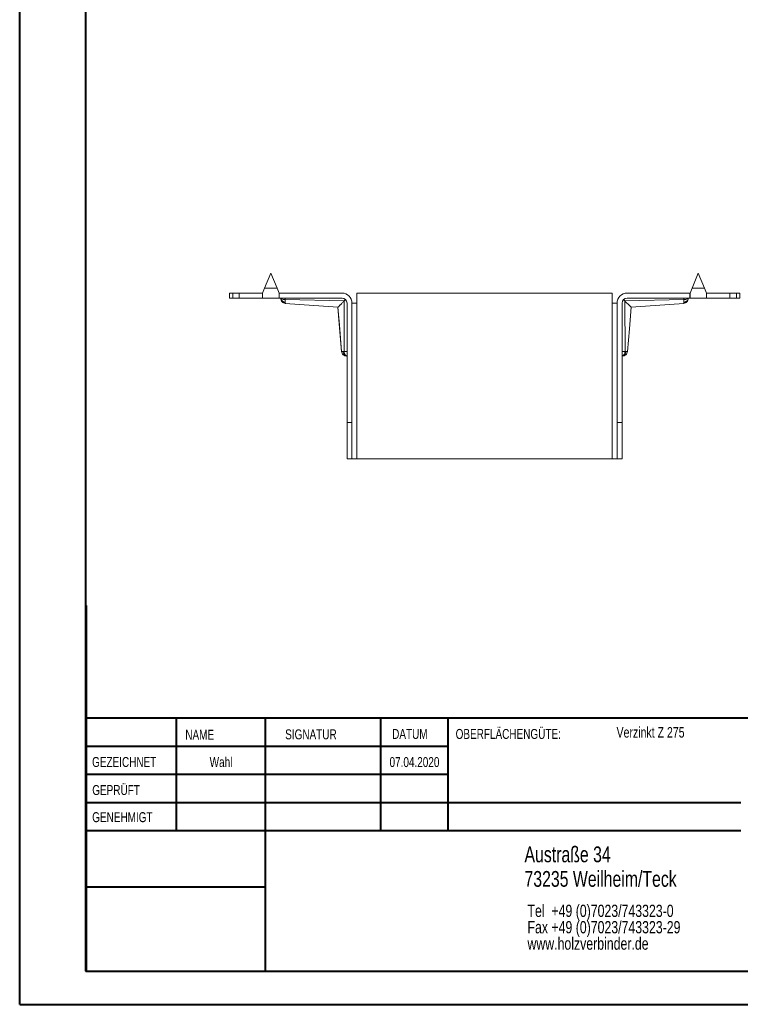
# Model space of a CAD drawing. Header units: millimetres. Extents: x 0 to 210, y 0 to 297.
# Tile 1 of 9: x 0 to 109, y 0 to 149. Entities that reach past the tile are written whole.
import ezdxf

# ---------------------------------------------------------------- set-up
doc = ezdxf.new("R2010")
doc.units = ezdxf.units.MM
doc.styles.add('SLDTEXTSTYLE0', font='TXT', dxfattribs={"width": 0.75})

# ---------------------------------------------------------------- blocks, each defined once
blk = doc.blocks.new('SW_NOTE_0')
at = {"color": 0, "linetype": 'Continuous', "lineweight": 0, "char_height": 1.8521, "attachment_point": 1, "style": 'SLDTEXTSTYLE0'}
for s, insert in [('Tel  +49 (0)7023/743323-0', (0, 2.39)), ('Fax +49 (0)7023/743323-29', (0, -0.08)), ('www.holzverbinder.de', (0, -2.55))]:
    blk.add_mtext(s, dxfattribs=dict(at, insert=insert))

msp = doc.modelspace()

# ---------------------------------------------------------------- linework, layer by layer
at = {"color": 7, "linetype": 'Continuous', "lineweight": 40}
for p, q in [((0.08, 0.21), (0.08, 297.21)), ((10.08, 5.21), (10.08, 292.21)), ((10.11, 60.37), (10.11, 5.12)), ((205.08, 43.37), (10.11, 43.37)), ((23.71, 43.37), (23.71, 26.37)), ((37.1, 43.37), (37.1, 5.12)), ((54.51, 43.37), (54.51, 26.37)), ((64.71, 26.37), (64.71, 43.37)), ((64.71, 39.1), (10.11, 39.1)), ((64.71, 34.87), (10.11, 34.87)), ((108.91, 30.62), (10.11, 30.62)), ((108.91, 26.37), (10.11, 26.37)), ((37.1, 17.87), (10.11, 17.87)), ((10.11, 13.71), (10.08, 13.71)), ((10.11, 9.46), (10.08, 9.46)), ((10.08, 5.21), (205.08, 5.21)), ((0.08, 0.21), (210.08, 0.21))]:
    msp.add_line(p, q, dxfattribs=at)
at = {"color": 7, "linetype": 'Continuous', "lineweight": 15}
for p, q in [((37.04, 108.23), (37.97, 110.48)), ((37.97, 110.48), (38.91, 108.23)), ((101.54, 108.23), (102.47, 110.48)), ((102.47, 110.48), (103.41, 108.23)), ((31.72, 107.48), (31.72, 106.73)), ((31.72, 107.48), (32.22, 107.48)), ((31.72, 106.73), (31.72, 107.48)), ((32.22, 106.73), (32.22, 107.48)), ((32.22, 107.48), (33.22, 107.48)), ((33.22, 107.48), (33.22, 106.73)), ((33.22, 107.48), (36.72, 107.48)), ((36.72, 106.73), (36.72, 107.48)), ((36.72, 107.48), (36.73, 107.48)), ((37.04, 108.23), (36.73, 107.48)), ((36.73, 107.48), (36.73, 106.73)), ((38.91, 108.23), (37.04, 108.23)), ((39.22, 107.48), (38.91, 108.23)), ((39.22, 107.48), (39.22, 106.73)), ((48.72, 107.48), (39.22, 107.48)), ((39.22, 106.73), (39.22, 107.48)), ((39.22, 107.48), (39.22, 107.48)), ((50.97, 107.48), (50.97, 105.98)), ((89.47, 107.48), (50.97, 107.48)), ((89.47, 105.98), (89.47, 107.48)), ((101.22, 107.48), (91.72, 107.48)), ((101.22, 106.73), (101.22, 107.48)), ((101.22, 107.48), (101.23, 107.48)), ((101.54, 108.23), (101.23, 107.48)), ((101.23, 107.48), (101.23, 106.73)), ((103.41, 108.23), (101.54, 108.23)), ((103.72, 107.48), (103.41, 108.23)), ((103.72, 107.48), (103.72, 106.73)), ((103.72, 107.48), (107.22, 107.48)), ((103.72, 106.73), (103.72, 107.48)), ((103.72, 107.48), (103.72, 107.48)), ((107.22, 106.73), (107.22, 107.48)), ((107.22, 107.48), (108.22, 107.48)), ((108.22, 106.73), (108.22, 107.48)), ((108.22, 107.48), (108.72, 107.48)), ((108.72, 106.73), (108.72, 107.48)), ((108.72, 107.48), (108.72, 106.73)), ((32.22, 106.73), (31.72, 106.73)), ((33.22, 106.73), (32.22, 106.73)), ((36.72, 106.73), (33.22, 106.73)), ((36.73, 106.73), (36.72, 106.73)), ((39.22, 106.73), (36.73, 106.73)), ((39.22, 106.73), (48.72, 106.73)), ((39.22, 106.73), (39.22, 106.73)), ((40.16, 106.5), (40.16, 106.73)), ((49.06, 106.3), (40.16, 106.5)), ((40.16, 105.93), (48.09, 105.34)), ((40.16, 105.93), (48.09, 105.34)), ((40.16, 105.93), (48.09, 105.34)), ((49.02, 98.67), (49.03, 106.27)), ((49.47, 87.98), (49.47, 105.98)), ((50.22, 105.98), (50.22, 87.98)), ((50.97, 105.98), (50.22, 105.98)), ((50.97, 105.98), (50.97, 82.48)), ((89.47, 82.48), (89.47, 105.98)), ((90.22, 105.98), (89.47, 105.98)), ((90.22, 87.98), (90.22, 105.98)), ((90.97, 87.98), (90.97, 105.98)), ((100.29, 106.5), (91.39, 106.3)), ((91.41, 106.27), (91.43, 98.67)), ((91.72, 106.73), (101.22, 106.73)), ((92.35, 105.34), (100.29, 105.93)), ((100.29, 106.73), (100.29, 106.5)), ((101.23, 106.73), (101.22, 106.73)), ((103.72, 106.73), (101.23, 106.73)), ((107.22, 106.73), (103.72, 106.73)), ((103.72, 106.73), (103.72, 106.73)), ((108.22, 106.73), (107.22, 106.73)), ((108.72, 106.73), (108.22, 106.73)), ((48.09, 105.34), (48.09, 105.34)), ((49.36, 98.01), (49.47, 97.98)), ((90.97, 97.98), (91.08, 98.01)), ((49.47, 87.98), (50.22, 87.98)), ((49.47, 82.48), (49.47, 87.98)), ((50.22, 87.98), (50.22, 82.48)), ((90.22, 87.98), (90.97, 87.98)), ((90.22, 82.48), (90.22, 87.98)), ((90.97, 87.98), (90.97, 82.48)), ((49.47, 82.48), (50.22, 82.48)), ((50.97, 82.48), (50.22, 82.48)), ((89.47, 82.48), (50.97, 82.48)), ((90.22, 82.48), (89.47, 82.48)), ((90.22, 82.48), (90.97, 82.48))]:
    msp.add_line(p, q, dxfattribs=at)
at = {"color": 7, "linetype": 'Continuous', "lineweight": 0}
for p, q in [((64.71, 39.12), (10.11, 39.12)), ((23.71, 5.21), (23.71, 5.12)), ((54.51, 5.21), (54.51, 5.12))]:
    msp.add_line(p, q, dxfattribs=at)
at = {"color": 7, "linetype": 'Continuous', "lineweight": 15, "flags": 128}
for points in [[(48.09, 105.34), (48.31, 102.83), (48.66, 98.67)], [(48.09, 105.34), (48.35, 102.29), (48.66, 98.67)], [(48.09, 105.34), (48.32, 102.65), (48.66, 98.67)], [(48.09, 105.34), (48.31, 102.83), (48.66, 98.67)], [(91.78, 98.67), (92.07, 102.11), (92.35, 105.34)], [(91.78, 98.67), (92.07, 102.11), (92.35, 105.34)], [(91.78, 98.67), (92.07, 102.11), (92.35, 105.34)]]:
    msp.add_lwpolyline(points, dxfattribs=at)
at = {"color": 7, "linetype": 'Continuous', "lineweight": 15}
for centre, radius, start, end in [((48.72, 105.98), 1.5, 0, 90), ((91.72, 105.98), 1.5, 90, 180), ((48.72, 105.98), 0.75, 0, 90), ((91.72, 105.98), 0.75, 90, 180)]:
    msp.add_arc(centre, radius, start, end, dxfattribs=at)
for points, knots in [([(40.16, 106.11), (40.06, 106.12), (39.85, 106.17), (39.62, 106.34), (39.5, 106.54), (39.47, 106.67), (39.47, 106.73)], [0, 0, 0, 0, 0.285714, 0.571429, 0.785714, 1, 1, 1, 1]), ([(39.47, 106.73), (39.47, 106.72), (39.47, 106.7), (39.47, 106.69), (39.47, 106.68), (39.47, 106.68), (39.47, 106.68), (39.47, 106.68)], [-0.06912133, -0.06912133, -0.06912133, -0.06912133, -0.05299456, -0.04761897, -0.04224338, -0.0368678, -0.03149221, -0.03149221, -0.03149221, -0.03149221]), ([(39.47, 106.73), (39.47, 106.72), (39.47, 106.7), (39.47, 106.69), (39.47, 106.68), (39.47, 106.68), (39.47, 106.68), (39.47, 106.68)], [-0.06912133, -0.06912133, -0.06912133, -0.06912133, -0.05299456, -0.04761897, -0.04224338, -0.0368678, -0.03149221, -0.03149221, -0.03149221, -0.03149221]), ([(39.47, 106.73), (39.47, 106.72), (39.47, 106.7), (39.47, 106.69), (39.47, 106.68), (39.47, 106.68), (39.47, 106.68), (39.47, 106.68)], [-0.06912133, -0.06912133, -0.06912133, -0.06912133, -0.05299456, -0.04761897, -0.04224338, -0.0368678, -0.03149221, -0.03149221, -0.03149221, -0.03149221]), ([(39.47, 106.73), (39.47, 106.72), (39.47, 106.71), (39.47, 106.69), (39.47, 106.68), (39.47, 106.68), (39.47, 106.68), (39.47, 106.68)], [-0.06912133, -0.06912133, -0.06912133, -0.06912133, -0.05837015, -0.04761897, -0.04224338, -0.0368678, -0.03149221, -0.03149221, -0.03149221, -0.03149221]), ([(39.47, 106.73), (39.47, 106.72), (39.47, 106.7), (39.47, 106.69), (39.47, 106.68), (39.47, 106.68), (39.47, 106.68), (39.47, 106.68)], [-0.06912133, -0.06912133, -0.06912133, -0.06912133, -0.05299456, -0.04761897, -0.04224338, -0.0368678, -0.03149221, -0.03149221, -0.03149221, -0.03149221]), ([(39.47, 106.68), (39.48, 106.59), (39.5, 106.4), (39.66, 106.16), (39.89, 105.98), (40.07, 105.95), (40.17, 105.93)], [0, 0, 0, 0, 0.249985, 0.499978, 0.749968, 1, 1, 1, 1]), ([(39.47, 106.68), (39.48, 106.59), (39.5, 106.4), (39.66, 106.16), (39.89, 105.98), (40.07, 105.95), (40.17, 105.93)], [0, 0, 0, 0, 0.2499908, 0.4999857, 0.749974, 1, 1, 1, 1]), ([(40.16, 106.5), (40.05, 106.5), (39.84, 106.53), (39.62, 106.62), (39.54, 106.7), (39.51, 106.73)], [0, 0, 0, 0, 0.2857143, 0.5714286, 0.7743368, 0.7743368, 0.7743368, 0.7743368]), ([(40.16, 106.11), (40.16, 106.15), (40.16, 106.27), (40.16, 106.41), (40.16, 106.5)], [-0.03148795, -0.03148795, -0.03148795, -0.03148795, -0.0179513, 0.00000001, 0.00000001, 0.00000001, 0.00000001]), ([(40.17, 105.93), (40.17, 105.94), (40.16, 105.96), (40.16, 106.06), (40.16, 106.11)], [0, 0, 0, 0, 0.499814, 1, 1, 1, 1]), ([(48.09, 105.34), (48.09, 105.34), (48.09, 105.34), (48.09, 105.34), (48.11, 105.35), (48.13, 105.37), (48.15, 105.4), (48.2, 105.44), (48.25, 105.5), (48.33, 105.57), (48.4, 105.64), (48.49, 105.73), (48.59, 105.83), (48.71, 105.95), (48.86, 106.1), (48.97, 106.21), (49.03, 106.27)], [0, 0, 0, 0, 0.005146, 0.058153, 0.111552, 0.166146, 0.221132, 0.273875, 0.380726, 0.434864, 0.515112, 0.595994, 0.678584, 0.761652, 0.880344, 1, 1, 1, 1]), ([(91.41, 106.27), (91.46, 106.22), (91.61, 106.07), (91.85, 105.84), (92.06, 105.63), (92.2, 105.49), (92.28, 105.4), (92.34, 105.35), (92.35, 105.34), (92.35, 105.34)], [0, 0, 0, 0, 0.103331, 0.309577, 0.52282, 0.641477, 0.762906, 0.881744, 1, 1, 1, 1]), ([(100.28, 106.11), (100.39, 106.12), (100.6, 106.17), (100.82, 106.34), (100.95, 106.54), (100.97, 106.67), (100.97, 106.73)], [0, 0, 0, 0, 0.285714, 0.571429, 0.785714, 1, 1, 1, 1]), ([(100.28, 105.93), (100.37, 105.95), (100.56, 105.98), (100.78, 106.16), (100.94, 106.4), (100.96, 106.59), (100.97, 106.68)], [0, 0, 0, 0, 0.250032, 0.500022, 0.750015, 1, 1, 1, 1]), ([(100.28, 105.93), (100.37, 105.95), (100.56, 105.98), (100.78, 106.16), (100.94, 106.4), (100.96, 106.59), (100.97, 106.68)], [0, 0, 0, 0, 0.250026, 0.500015, 0.750009, 1, 1, 1, 1]), ([(100.29, 106.5), (100.29, 106.41), (100.28, 106.27), (100.28, 106.15), (100.28, 106.11)], [-0.03148795, -0.03148795, -0.03148795, -0.03148795, -0.01353664, 0.00000001, 0.00000001, 0.00000001, 0.00000001]), ([(100.28, 106.11), (100.28, 106.06), (100.28, 105.96), (100.28, 105.94), (100.28, 105.93)], [0, 0, 0, 0, 0.500266, 1, 1, 1, 1]), ([(100.93, 106.73), (100.91, 106.7), (100.82, 106.62), (100.6, 106.53), (100.39, 106.5), (100.29, 106.5)], [0, 0, 0, 0, 0.2029079, 0.4886222, 0.7743365, 0.7743365, 0.7743365, 0.7743365]), ([(100.97, 106.68), (100.97, 106.68), (100.97, 106.68), (100.97, 106.68), (100.97, 106.69), (100.97, 106.7), (100.97, 106.72), (100.97, 106.73)], [-0.06912133, -0.06912133, -0.06912133, -0.06912133, -0.06374574, -0.05837015, -0.05299456, -0.04761897, -0.03149221, -0.03149221, -0.03149221, -0.03149221]), ([(48.87, 98.67), (48.81, 98.67), (48.7, 98.67), (48.64, 98.67), (48.66, 98.67), (48.66, 98.67)], [0, 0, 0, 0, 0.488686, 0.999567, 1, 1, 1, 1]), ([(48.66, 98.67), (48.68, 98.58), (48.72, 98.4), (48.89, 98.17), (49.13, 98.01), (49.32, 97.99), (49.41, 97.98)], [0, 0, 0, 0, 0.250032, 0.500023, 0.750015, 1, 1, 1, 1]), ([(48.66, 98.67), (48.68, 98.58), (48.72, 98.4), (48.89, 98.17), (49.13, 98.01), (49.32, 97.99), (49.41, 97.98)], [0, 0, 0, 0, 0.250026, 0.500014, 0.750009, 1, 1, 1, 1]), ([(49.02, 98.67), (49.01, 98.67), (48.99, 98.67), (48.95, 98.67), (48.91, 98.67), (48.88, 98.67), (48.87, 98.67)], [0, 0, 0, 0, 0.165455, 0.391316, 0.695874, 1, 1, 1, 1]), ([(48.87, 98.67), (48.88, 98.58), (48.91, 98.39), (49.05, 98.17), (49.21, 98.03), (49.32, 98.02), (49.36, 98.01)], [0, 0, 0, 0, 0.285717, 0.571429, 0.857138, 1, 1, 1, 1]), ([(49.47, 98.68), (49.42, 98.68), (49.36, 98.68), (49.26, 98.68), (49.21, 98.68), (49.13, 98.67), (49.1, 98.67), (49.05, 98.67), (49.03, 98.67), (49.02, 98.67)], [-0.126791, -0.126791, -0.126791, -0.126791, -0.0817802, -0.0817802, -0.0412071, -0.0412071, -0.0158489, -0.0158489, 0, 0, 0, 0]), ([(49.02, 98.67), (49.03, 98.49), (49.14, 98.16), (49.36, 98.01), (49.47, 97.99)], [0, 0, 0, 0, 0.5, 0.9184242, 0.9184242, 0.9184242, 0.9184242]), ([(91.43, 98.67), (91.41, 98.67), (91.39, 98.67), (91.34, 98.67), (91.31, 98.67), (91.23, 98.68), (91.18, 98.68), (91.08, 98.68), (91.03, 98.68), (90.97, 98.68)], [-0.126791, -0.126791, -0.126791, -0.126791, -0.1109421, -0.1109421, -0.0855839, -0.0855839, -0.0450108, -0.0450108, 0, 0, 0, 0]), ([(90.97, 97.99), (91.08, 98.01), (91.3, 98.16), (91.42, 98.49), (91.43, 98.67)], [0, 0, 0, 0, 0.4184242, 0.9184242, 0.9184242, 0.9184242, 0.9184242]), ([(91.03, 97.98), (91.13, 97.99), (91.31, 98.01), (91.55, 98.17), (91.73, 98.4), (91.76, 98.58), (91.78, 98.67)], [0, 0, 0, 0, 0.249985, 0.499977, 0.749968, 1, 1, 1, 1]), ([(91.03, 97.98), (91.13, 97.99), (91.31, 98.01), (91.55, 98.17), (91.73, 98.4), (91.76, 98.58), (91.78, 98.67)], [0, 0, 0, 0, 0.24999, 0.499985, 0.749974, 1, 1, 1, 1]), ([(91.03, 97.98), (91.13, 97.99), (91.31, 98.01), (91.55, 98.17), (91.73, 98.4), (91.76, 98.58), (91.78, 98.67)], [0, 0, 0, 0, 0.249989, 0.499983, 0.749973, 1, 1, 1, 1]), ([(91.08, 98.01), (91.12, 98.02), (91.23, 98.03), (91.39, 98.17), (91.53, 98.39), (91.56, 98.58), (91.57, 98.67)], [0, 0, 0, 0, 0.1428626, 0.4285709, 0.7142829, 1, 1, 1, 1]), ([(91.57, 98.67), (91.56, 98.67), (91.53, 98.67), (91.49, 98.67), (91.45, 98.67), (91.43, 98.67)], [0, 0, 0, 0, 0.279895, 0.608705, 1, 1, 1, 1]), ([(91.78, 98.67), (91.78, 98.67), (91.8, 98.67), (91.74, 98.67), (91.63, 98.67), (91.57, 98.67)], [0, 0, 0, 0, 0.000373, 0.511284, 1, 1, 1, 1]), ([(49.41, 97.98), (49.41, 97.98), (49.4, 97.98), (49.42, 97.98), (49.45, 97.98), (49.47, 97.98)], [0, 0, 0, 0, 0.000708, 0.490531, 1, 1, 1, 1]), ([(90.97, 97.98), (90.99, 97.98), (91.02, 97.98), (91.04, 97.98), (91.03, 97.98), (91.03, 97.98)], [0, 0, 0, 0, 0.506458, 0.999292, 1, 1, 1, 1])]:
    msp.add_open_spline(points, degree=3, knots=knots, dxfattribs=at)
for points in [[(49.06, 106.3), (49.05, 106.29), (49.04, 106.28), (49.03, 106.27)], [(49.25, 106.51), (49.19, 106.44), (49.12, 106.37), (49.06, 106.3)], [(91.19, 106.51), (91.26, 106.44), (91.32, 106.37), (91.39, 106.3)], [(91.41, 106.27), (91.4, 106.28), (91.39, 106.29), (91.39, 106.3)]]:
    msp.add_open_spline(points, degree=3, dxfattribs=at)

# ---------------------------------------------------------------- block references
at = {"color": 7, "linetype": 'Continuous', "lineweight": 0}
msp.add_blockref('SW_NOTE_0', (76.7, 12.85), dxfattribs=at)

# ---------------------------------------------------------------- texts
at = {"color": 7, "linetype": 'Continuous', "lineweight": 0, "style": 'SLDTEXTSTYLE0'}
for s, insert, char_height, attachment_point in [('NAME', (25.07, 41.62), 1.5, 1), ('SIGNATUR', (40.14, 41.68), 1.5, 1), ('DATUM', (56.28, 41.74), 1.5, 1), ('OBERFLÄCHENGÜTE:', (65.86, 41.74), 1.5, 1), ('Verzinkt Z 275', (90.14, 42.03), 1.5875, 1), ('GEZEICHNET', (11, 37.51), 1.5, 1), ('Wahl', (30.46, 37.5), 1.499, 2), ('07.04.2020', (59.65, 37.5), 1.499, 2), ('GEPRÜFT', (11.03, 33.28), 1.5, 1), ('GENEHMIGT', (11.02, 29.19), 1.5, 1), ('Austraße 34', (76.25, 24.02), 2.3813, 1), ('73235 Weilheim/Teck', (76.25, 20.32), 2.3813, 1)]:
    msp.add_mtext(s, dxfattribs=dict(at, insert=insert, char_height=char_height, attachment_point=attachment_point))

doc.saveas('drawing.dxf')
